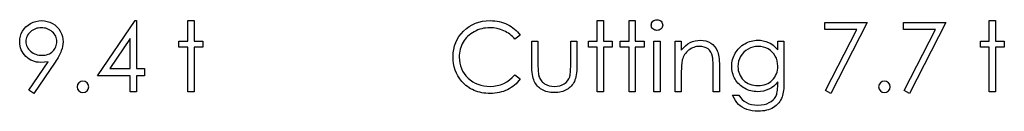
# Model space of a CAD drawing. Header units: inches. Extents: x 1687 to 2505, y -239 to -56.
# Tile 188 of 256: x 1849.248 to 1851.214, y -81.195 to -81.013. Entities that reach past the tile are written whole.
import ezdxf

# ---------------------------------------------------------------- set-up
doc = ezdxf.new("R2010")
doc.units = ezdxf.units.IN
doc.header["$LTSCALE"] = 0.5
doc.header["$MEASUREMENT"] = 0

msp = doc.modelspace()

# ---------------------------------------------------------------- linework, layer by layer
at = {"color": 7, "linetype": 'Continuous'}
for p, q in [((1849.26034, -81.0269), (1849.26465, -81.02333)), ((1849.26465, -81.02333), (1849.26953, -81.02024)), ((1849.26953, -81.02024), (1849.2748, -81.01776)), ((1849.2748, -81.01776), (1849.28027, -81.01596)), ((1849.28027, -81.01596), (1849.28593, -81.01492)), ((1849.28593, -81.01492), (1849.29175, -81.01456)), ((1849.29175, -81.01456), (1849.29747, -81.01492)), ((1849.29747, -81.01492), (1849.30296, -81.01594)), ((1849.30296, -81.01594), (1849.30823, -81.01768)), ((1849.30823, -81.01768), (1849.31328, -81.02011)), ((1849.31328, -81.02011), (1849.31797, -81.02317)), ((1849.31797, -81.02317), (1849.32212, -81.02676)), ((1849.40335, -81.12409), (1849.47857, -81.01456)), ((1849.47857, -81.01456), (1849.48108, -81.01456)), ((1849.48108, -81.01456), (1849.48108, -81.10995)), ((1849.58355, -81.01456), (1849.59591, -81.01456)), ((1849.58355, -81.05519), (1849.58355, -81.01456)), ((1849.59591, -81.01456), (1849.59591, -81.05519)), ((1850.14536, -81.02618), (1850.15149, -81.02264)), ((1850.15149, -81.02264), (1850.15795, -81.01972)), ((1850.15795, -81.01972), (1850.16474, -81.01746)), ((1850.16474, -81.01746), (1850.17186, -81.01585)), ((1850.17186, -81.01585), (1850.17934, -81.01489)), ((1850.17934, -81.01489), (1850.18712, -81.01456)), ((1850.18712, -81.01456), (1850.19187, -81.01467)), ((1850.19187, -81.01467), (1850.19651, -81.01503)), ((1850.19651, -81.01503), (1850.20101, -81.01563)), ((1850.20101, -81.01563), (1850.2054, -81.01646)), ((1850.2054, -81.01646), (1850.20968, -81.01751)), ((1850.20968, -81.01751), (1850.21384, -81.01884)), ((1850.21384, -81.01884), (1850.2179, -81.02038)), ((1850.2179, -81.02038), (1850.22182, -81.02215)), ((1850.22182, -81.02215), (1850.2256, -81.02414)), ((1850.2256, -81.02414), (1850.22922, -81.02632)), ((1850.40094, -81.01456), (1850.41331, -81.01456)), ((1850.40094, -81.05519), (1850.40094, -81.01456)), ((1850.41331, -81.01456), (1850.41331, -81.05519)), ((1850.46454, -81.01456), (1850.4769, -81.01456)), ((1850.46454, -81.05519), (1850.46454, -81.01456)), ((1850.4769, -81.01456), (1850.4769, -81.05519)), ((1850.5087, -81.02345), (1850.50892, -81.02132)), ((1850.50892, -81.02552), (1850.5087, -81.02345)), ((1850.50892, -81.02132), (1850.50956, -81.01936)), ((1850.50956, -81.02745), (1850.50892, -81.02552)), ((1850.50956, -81.01936), (1850.51061, -81.01754)), ((1850.51061, -81.01754), (1850.51207, -81.01591)), ((1850.51207, -81.01591), (1850.51384, -81.01456)), ((1850.51384, -81.01456), (1850.5158, -81.01356)), ((1850.5158, -81.01356), (1850.51787, -81.01298)), ((1850.51787, -81.01298), (1850.52013, -81.01279)), ((1850.52013, -81.01279), (1850.52242, -81.01298)), ((1850.52242, -81.01298), (1850.52455, -81.01356)), ((1850.52455, -81.01356), (1850.52651, -81.01456)), ((1850.52651, -81.01456), (1850.52827, -81.01591)), ((1850.52827, -81.01591), (1850.52976, -81.01754)), ((1850.52976, -81.01754), (1850.53081, -81.01936)), ((1850.53081, -81.01936), (1850.53145, -81.02132)), ((1850.53145, -81.02552), (1850.53081, -81.02745)), ((1850.53145, -81.02132), (1850.53167, -81.02345)), ((1850.53167, -81.02345), (1850.53145, -81.02552)), ((1850.85496, -81.01809), (1850.93975, -81.01809)), ((1850.85496, -81.03222), (1850.85496, -81.01809)), ((1850.93975, -81.01809), (1850.86732, -81.15942)), ((1851.01218, -81.03222), (1851.01218, -81.01809)), ((1851.01219, -81.01809), (1851.09698, -81.01809)), ((1851.09698, -81.01809), (1851.02455, -81.15942)), ((1851.18355, -81.01456), (1851.19591, -81.01456)), ((1851.18355, -81.05519), (1851.18355, -81.01456)), ((1851.19591, -81.01456), (1851.19591, -81.05519)), ((1849.2493, -81.04553), (1849.25106, -81.04034)), ((1849.25106, -81.04034), (1849.25352, -81.03545)), ((1849.25352, -81.03545), (1849.25664, -81.03093)), ((1849.25664, -81.03093), (1849.26034, -81.0269)), ((1849.26379, -81.04321), (1849.26252, -81.04556)), ((1849.26534, -81.04095), (1849.26379, -81.04321)), ((1849.26716, -81.03877), (1849.26534, -81.04095)), ((1849.26928, -81.03672), (1849.26716, -81.03877)), ((1849.2716, -81.03485), (1849.26928, -81.03672)), ((1849.27403, -81.03322), (1849.2716, -81.03485)), ((1849.2766, -81.03184), (1849.27403, -81.03322)), ((1849.27928, -81.03071), (1849.2766, -81.03184)), ((1849.28206, -81.02982), (1849.27928, -81.03071)), ((1849.28496, -81.02919), (1849.28206, -81.02982)), ((1849.28797, -81.02883), (1849.28496, -81.02919)), ((1849.29112, -81.02869), (1849.28797, -81.02883)), ((1849.29429, -81.02883), (1849.29112, -81.02869)), ((1849.29733, -81.02919), (1849.29429, -81.02883)), ((1849.30025, -81.02982), (1849.29733, -81.02919)), ((1849.30304, -81.03071), (1849.30025, -81.02982)), ((1849.30572, -81.03184), (1849.30304, -81.03071)), ((1849.30829, -81.03322), (1849.30572, -81.03184)), ((1849.31072, -81.03485), (1849.30829, -81.03322)), ((1849.31303, -81.03672), (1849.31072, -81.03485)), ((1849.31516, -81.03877), (1849.31303, -81.03672)), ((1849.31701, -81.04095), (1849.31516, -81.03877)), ((1849.31855, -81.04321), (1849.31701, -81.04095)), ((1849.31982, -81.04556), (1849.31855, -81.04321)), ((1849.32212, -81.02676), (1849.32573, -81.03093)), ((1849.32573, -81.03093), (1849.32882, -81.03565)), ((1849.32882, -81.03565), (1849.33128, -81.0407)), ((1849.33128, -81.0407), (1849.33305, -81.04594)), ((1850.12488, -81.04616), (1850.12916, -81.04056)), ((1850.12916, -81.04056), (1850.13413, -81.03523)), ((1850.13413, -81.03523), (1850.13959, -81.03037)), ((1850.13959, -81.03037), (1850.14536, -81.02618)), ((1850.14553, -81.04313), (1850.14266, -81.04567)), ((1850.14859, -81.04075), (1850.14553, -81.04313)), ((1850.15185, -81.03854), (1850.14859, -81.04075)), ((1850.15533, -81.0365), (1850.15185, -81.03854)), ((1850.15894, -81.03468), (1850.15533, -81.0365)), ((1850.16261, -81.03308), (1850.15894, -81.03468)), ((1850.16637, -81.03175), (1850.16261, -81.03308)), ((1850.17023, -81.03065), (1850.16637, -81.03175)), ((1850.17412, -81.02979), (1850.17023, -81.03065)), ((1850.17813, -81.02919), (1850.17412, -81.02979)), ((1850.18221, -81.0288), (1850.17813, -81.02919)), ((1850.18635, -81.02869), (1850.18221, -81.0288)), ((1850.19386, -81.02905), (1850.18635, -81.02869)), ((1850.20104, -81.03015), (1850.19386, -81.02905)), ((1850.20791, -81.03197), (1850.20104, -81.03015)), ((1850.21448, -81.03454), (1850.20791, -81.03197)), ((1850.21763, -81.03609), (1850.21448, -81.03454)), ((1850.22066, -81.0378), (1850.21763, -81.03609)), ((1850.22356, -81.03968), (1850.22066, -81.0378)), ((1850.22638, -81.04172), (1850.22356, -81.03968)), ((1850.22905, -81.04395), (1850.22638, -81.04172)), ((1850.23162, -81.04636), (1850.22905, -81.04395)), ((1850.22922, -81.02632), (1850.23267, -81.02869)), ((1850.23267, -81.02869), (1850.23593, -81.03123)), ((1850.23593, -81.03123), (1850.23902, -81.03399)), ((1850.24725, -81.04337), (1850.23642, -81.05166)), ((1850.23902, -81.03399), (1850.24194, -81.03692)), ((1850.24194, -81.03692), (1850.24468, -81.04006)), ((1850.24468, -81.04006), (1850.24724, -81.04337)), ((1850.51061, -81.02924), (1850.50956, -81.02745)), ((1850.51207, -81.03087), (1850.51061, -81.02924)), ((1850.51384, -81.03222), (1850.51207, -81.03087)), ((1850.5158, -81.03322), (1850.51384, -81.03222)), ((1850.51787, -81.0338), (1850.5158, -81.03322)), ((1850.52013, -81.03399), (1850.51787, -81.0338)), ((1850.52242, -81.0338), (1850.52013, -81.03399)), ((1850.52455, -81.03322), (1850.52242, -81.0338)), ((1850.52651, -81.03222), (1850.52455, -81.03322)), ((1850.52827, -81.03087), (1850.52651, -81.03222)), ((1850.52976, -81.02924), (1850.52827, -81.03087)), ((1850.53081, -81.02745), (1850.52976, -81.02924)), ((1850.91883, -81.03222), (1850.85496, -81.03222)), ((1850.85664, -81.15354), (1850.91883, -81.03222)), ((1851.07606, -81.03222), (1851.01218, -81.03222)), ((1851.01387, -81.15354), (1851.07606, -81.03222)), ((1849.24789, -81.05676), (1849.24825, -81.05099)), ((1849.24808, -81.06099), (1849.24789, -81.05676)), ((1849.24866, -81.06504), (1849.24808, -81.06099)), ((1849.24825, -81.05099), (1849.2493, -81.04553)), ((1849.26039, -81.05328), (1849.26026, -81.05607)), ((1849.26026, -81.05607), (1849.26039, -81.05886)), ((1849.26081, -81.05061), (1849.26039, -81.05328)), ((1849.26039, -81.05886), (1849.26084, -81.06154)), ((1849.26153, -81.04804), (1849.26081, -81.05061)), ((1849.26084, -81.06154), (1849.26158, -81.0641)), ((1849.26252, -81.04556), (1849.26153, -81.04804)), ((1849.26158, -81.0641), (1849.2626, -81.06659)), ((1849.32082, -81.04804), (1849.31982, -81.04556)), ((1849.32005, -81.06659), (1849.32096, -81.0641)), ((1849.32154, -81.05061), (1849.32082, -81.04804)), ((1849.32096, -81.0641), (1849.32159, -81.06154)), ((1849.32195, -81.05328), (1849.32154, -81.05061)), ((1849.32159, -81.06154), (1849.32195, -81.05886)), ((1849.32209, -81.05607), (1849.32195, -81.05328)), ((1849.32195, -81.05886), (1849.32209, -81.05607)), ((1849.33305, -81.04594), (1849.3341, -81.05132)), ((1849.33423, -81.06123), (1849.3336, -81.06565)), ((1849.3341, -81.05132), (1849.33445, -81.0569)), ((1849.33445, -81.0569), (1849.33423, -81.06123)), ((1849.46872, -81.05011), (1849.42764, -81.10995)), ((1849.46872, -81.10995), (1849.46872, -81.05011)), ((1849.56588, -81.06756), (1849.56588, -81.05519)), ((1849.56588, -81.05519), (1849.58355, -81.05519)), ((1849.59591, -81.05519), (1849.61358, -81.05519)), ((1849.61358, -81.05519), (1849.61358, -81.06756)), ((1850.11431, -81.07164), (1850.11596, -81.06482)), ((1850.11596, -81.06482), (1850.11828, -81.05831)), ((1850.11828, -81.05831), (1850.12124, -81.0521)), ((1850.12124, -81.0521), (1850.12488, -81.04616)), ((1850.12976, -81.0643), (1850.12841, -81.06783)), ((1850.13134, -81.06085), (1850.12976, -81.0643)), ((1850.13319, -81.05751), (1850.13134, -81.06085)), ((1850.13526, -81.05431), (1850.13319, -81.05751)), ((1850.13752, -81.05124), (1850.13526, -81.05431)), ((1850.13998, -81.04837), (1850.13752, -81.05124)), ((1850.14266, -81.04567), (1850.13998, -81.04837)), ((1850.23408, -81.04892), (1850.23162, -81.04636)), ((1850.23642, -81.05166), (1850.23408, -81.04892)), ((1850.27021, -81.05519), (1850.28258, -81.05519)), ((1850.27021, -81.1033), (1850.27021, -81.05519)), ((1850.28258, -81.05519), (1850.28258, -81.10189)), ((1850.34794, -81.10189), (1850.34794, -81.05519)), ((1850.34794, -81.05519), (1850.36031, -81.05519)), ((1850.36031, -81.05519), (1850.36031, -81.10421)), ((1850.38327, -81.06756), (1850.38327, -81.05519)), ((1850.38327, -81.05519), (1850.40094, -81.05519)), ((1850.41331, -81.05519), (1850.43097, -81.05519)), ((1850.43097, -81.05519), (1850.43097, -81.06756)), ((1850.44687, -81.06756), (1850.44687, -81.05519)), ((1850.44687, -81.05519), (1850.46454, -81.05519)), ((1850.4769, -81.05519), (1850.49457, -81.05519)), ((1850.49457, -81.05519), (1850.49457, -81.06756)), ((1850.514, -81.05519), (1850.52637, -81.05519)), ((1850.514, -81.15589), (1850.514, -81.05519)), ((1850.52637, -81.05519), (1850.52637, -81.15589)), ((1850.5564, -81.05519), (1850.56877, -81.05519)), ((1850.5564, -81.15589), (1850.5564, -81.05519)), ((1850.56877, -81.05519), (1850.56877, -81.07335)), ((1850.57282, -81.06849), (1850.57708, -81.06433)), ((1850.57708, -81.06433), (1850.58155, -81.0609)), ((1850.58155, -81.0609), (1850.58624, -81.05817)), ((1850.58624, -81.05817), (1850.59113, -81.0561)), ((1850.59113, -81.0561), (1850.59623, -81.05461)), ((1850.59623, -81.05461), (1850.60156, -81.05373)), ((1850.60156, -81.05373), (1850.60708, -81.05342)), ((1850.60708, -81.05342), (1850.61266, -81.05378)), ((1850.61266, -81.05378), (1850.6179, -81.05483)), ((1850.6179, -81.05483), (1850.62281, -81.05662)), ((1850.62281, -81.05662), (1850.6274, -81.05911)), ((1850.6274, -81.05911), (1850.63154, -81.0622)), ((1850.63154, -81.0622), (1850.63512, -81.06579)), ((1850.68716, -81.06634), (1850.68981, -81.06422)), ((1850.68981, -81.06422), (1850.69262, -81.06223)), ((1850.69262, -81.06223), (1850.6956, -81.06041)), ((1850.6956, -81.06041), (1850.69869, -81.05878)), ((1850.69869, -81.05878), (1850.70181, -81.05734)), ((1850.70181, -81.05734), (1850.70499, -81.05616)), ((1850.70499, -81.05616), (1850.70819, -81.05516)), ((1850.70819, -81.05516), (1850.71145, -81.05442)), ((1850.71145, -81.05442), (1850.71476, -81.05386)), ((1850.71476, -81.05386), (1850.7181, -81.05353)), ((1850.7181, -81.05353), (1850.72147, -81.05342)), ((1850.72147, -81.05342), (1850.72702, -81.0537)), ((1850.72702, -81.0537), (1850.73237, -81.0545)), ((1850.73237, -81.0545), (1850.73753, -81.05582)), ((1850.73753, -81.05582), (1850.7425, -81.0577)), ((1850.7425, -81.0577), (1850.74733, -81.06024)), ((1850.74733, -81.06024), (1850.75211, -81.06361)), ((1850.75211, -81.06361), (1850.75674, -81.0678)), ((1850.76133, -81.05519), (1850.77369, -81.05519)), ((1850.76133, -81.0728), (1850.76133, -81.05519)), ((1850.77369, -81.05519), (1850.77369, -81.1351)), ((1851.16588, -81.06756), (1851.16588, -81.05519)), ((1851.16588, -81.05519), (1851.18355, -81.05519)), ((1851.19591, -81.05519), (1851.21358, -81.05519)), ((1851.21358, -81.05519), (1851.21358, -81.06756)), ((1849.24963, -81.06894), (1849.24866, -81.06504)), ((1849.25095, -81.07263), (1849.24963, -81.06894)), ((1849.25269, -81.0762), (1849.25095, -81.07263)), ((1849.25479, -81.07956), (1849.25269, -81.0762)), ((1849.2573, -81.08276), (1849.25479, -81.07956)), ((1849.26017, -81.0858), (1849.2573, -81.08276)), ((1849.2626, -81.06659), (1849.26393, -81.06896)), ((1849.26393, -81.06896), (1849.26556, -81.07123)), ((1849.26556, -81.07123), (1849.26746, -81.07338)), ((1849.26746, -81.07338), (1849.26967, -81.07545)), ((1849.26967, -81.07545), (1849.27207, -81.07733)), ((1849.27207, -81.07733), (1849.27461, -81.07896)), ((1849.27461, -81.07896), (1849.27729, -81.08034)), ((1849.27729, -81.08034), (1849.28005, -81.08144)), ((1849.28005, -81.08144), (1849.28295, -81.08232)), ((1849.28295, -81.08232), (1849.28598, -81.08296)), ((1849.28598, -81.08296), (1849.28913, -81.08332)), ((1849.28913, -81.08332), (1849.29239, -81.08345)), ((1849.29239, -81.08345), (1849.29567, -81.08332)), ((1849.29567, -81.08332), (1849.29876, -81.08296)), ((1849.29876, -81.08296), (1849.30172, -81.08232)), ((1849.30172, -81.08232), (1849.30448, -81.08144)), ((1849.30448, -81.08144), (1849.3071, -81.08034)), ((1849.3071, -81.08034), (1849.30956, -81.07896)), ((1849.30956, -81.07896), (1849.31182, -81.07733)), ((1849.31182, -81.07733), (1849.31394, -81.07545)), ((1849.31394, -81.07545), (1849.31585, -81.07338)), ((1849.31585, -81.07338), (1849.31751, -81.07123)), ((1849.31751, -81.07123), (1849.31891, -81.06896)), ((1849.31891, -81.06896), (1849.32005, -81.06659)), ((1849.32761, -81.08241), (1849.32615, -81.08514)), ((1849.32891, -81.07976), (1849.32761, -81.08241)), ((1849.33004, -81.07724), (1849.32891, -81.07976)), ((1849.33098, -81.07484), (1849.33004, -81.07724)), ((1849.33249, -81.07021), (1849.33098, -81.07484)), ((1849.3336, -81.06565), (1849.33249, -81.07021)), ((1849.58355, -81.06756), (1849.56588, -81.06756)), ((1849.58355, -81.15589), (1849.58355, -81.06756)), ((1849.61358, -81.06756), (1849.59591, -81.06756)), ((1849.59591, -81.06756), (1849.59591, -81.15589)), ((1850.11298, -81.08619), (1850.11331, -81.07876)), ((1850.11331, -81.07876), (1850.11431, -81.07164)), ((1850.12546, -81.08307), (1850.12535, -81.08713)), ((1850.12585, -81.07909), (1850.12546, -81.08307)), ((1850.12645, -81.07526), (1850.12585, -81.07909)), ((1850.12731, -81.0715), (1850.12645, -81.07526)), ((1850.12841, -81.06783), (1850.12731, -81.0715)), ((1850.40094, -81.06756), (1850.38327, -81.06756)), ((1850.40094, -81.15589), (1850.40094, -81.06756)), ((1850.43097, -81.06756), (1850.41331, -81.06756)), ((1850.41331, -81.06756), (1850.41331, -81.15589)), ((1850.46454, -81.06756), (1850.44687, -81.06756)), ((1850.46454, -81.15589), (1850.46454, -81.06756)), ((1850.49457, -81.06756), (1850.4769, -81.06756)), ((1850.4769, -81.06756), (1850.4769, -81.15589)), ((1850.56877, -81.07335), (1850.57282, -81.06849)), ((1850.57387, -81.08448), (1850.5726, -81.08702)), ((1850.57534, -81.08205), (1850.57387, -81.08448)), ((1850.57702, -81.07973), (1850.57534, -81.08205)), ((1850.5789, -81.07752), (1850.57702, -81.07973)), ((1850.58097, -81.07545), (1850.5789, -81.07752)), ((1850.58326, -81.07346), (1850.58097, -81.07545)), ((1850.58569, -81.07167), (1850.58326, -81.07346)), ((1850.5882, -81.07009), (1850.58569, -81.07167)), ((1850.59079, -81.0688), (1850.5882, -81.07009)), ((1850.59347, -81.06769), (1850.59079, -81.0688)), ((1850.5962, -81.06687), (1850.59347, -81.06769)), ((1850.59905, -81.06626), (1850.5962, -81.06687)), ((1850.60195, -81.0659), (1850.59905, -81.06626)), ((1850.60493, -81.06579), (1850.60195, -81.0659)), ((1850.60995, -81.06609), (1850.60493, -81.06579)), ((1850.61448, -81.06703), (1850.60995, -81.06609)), ((1850.61851, -81.06858), (1850.61448, -81.06703)), ((1850.62204, -81.07076), (1850.61851, -81.06858)), ((1850.62505, -81.07355), (1850.62204, -81.07076)), ((1850.62753, -81.07694), (1850.62505, -81.07355)), ((1850.62949, -81.08097), (1850.62753, -81.07694)), ((1850.6309, -81.08561), (1850.62949, -81.08097)), ((1850.63512, -81.06579), (1850.63811, -81.06987)), ((1850.63811, -81.06987), (1850.64051, -81.07446)), ((1850.64051, -81.07446), (1850.6415, -81.07702)), ((1850.6415, -81.07702), (1850.64236, -81.07995)), ((1850.64236, -81.07995), (1850.64307, -81.08318)), ((1850.64307, -81.08318), (1850.64368, -81.08677)), ((1850.67336, -81.08547), (1850.67476, -81.08241)), ((1850.67476, -81.08241), (1850.67639, -81.07937)), ((1850.67639, -81.07937), (1850.67821, -81.07644)), ((1850.67821, -81.07644), (1850.6802, -81.07368)), ((1850.6802, -81.07368), (1850.68235, -81.07109)), ((1850.68235, -81.07109), (1850.68467, -81.06863)), ((1850.68467, -81.06863), (1850.68716, -81.06634)), ((1850.69014, -81.08122), (1850.68718, -81.08561)), ((1850.69359, -81.07733), (1850.69014, -81.08122)), ((1850.69754, -81.07393), (1850.69359, -81.07733)), ((1850.70201, -81.07106), (1850.69754, -81.07393)), ((1850.70684, -81.06874), (1850.70201, -81.07106)), ((1850.71183, -81.06711), (1850.70684, -81.06874)), ((1850.71705, -81.06612), (1850.71183, -81.06711)), ((1850.72246, -81.06579), (1850.71705, -81.06612)), ((1850.72765, -81.06612), (1850.72246, -81.06579)), ((1850.73267, -81.06706), (1850.72765, -81.06612)), ((1850.7375, -81.06869), (1850.73267, -81.06706)), ((1850.74217, -81.07092), (1850.7375, -81.06869)), ((1850.7465, -81.07371), (1850.74217, -81.07092)), ((1850.75029, -81.07697), (1850.7465, -81.07371)), ((1850.75357, -81.08069), (1850.75029, -81.07697)), ((1850.75633, -81.08489), (1850.75357, -81.08069)), ((1850.75674, -81.0678), (1850.76133, -81.0728)), ((1851.18355, -81.06756), (1851.16588, -81.06756)), ((1851.18355, -81.15589), (1851.18355, -81.06756)), ((1851.21358, -81.06756), (1851.19591, -81.06756)), ((1851.19591, -81.06756), (1851.19591, -81.15589)), ((1849.26332, -81.08856), (1849.26017, -81.0858)), ((1849.26666, -81.09096), (1849.26332, -81.08856)), ((1849.26627, -81.15255), (1849.30459, -81.09654)), ((1849.27014, -81.09298), (1849.26666, -81.09096)), ((1849.27381, -81.09463), (1849.27014, -81.09298)), ((1849.27762, -81.09593), (1849.27381, -81.09463)), ((1849.31858, -81.09737), (1849.27616, -81.15942)), ((1849.28162, -81.09684), (1849.27762, -81.09593)), ((1849.28576, -81.09739), (1849.28162, -81.09684)), ((1849.2901, -81.09759), (1849.28576, -81.09739)), ((1849.29724, -81.09731), (1849.2901, -81.09759)), ((1849.30459, -81.09654), (1849.29724, -81.09731)), ((1849.32074, -81.09414), (1849.31858, -81.09737)), ((1849.32272, -81.09102), (1849.32074, -81.09414)), ((1849.32452, -81.08804), (1849.32272, -81.09102)), ((1849.32615, -81.08514), (1849.32452, -81.08804)), ((1850.11326, -81.09325), (1850.11298, -81.08619)), ((1850.11409, -81.10004), (1850.11326, -81.09325)), ((1850.11544, -81.10659), (1850.11409, -81.10004)), ((1850.12535, -81.08713), (1850.12562, -81.09323)), ((1850.12562, -81.09323), (1850.12645, -81.09905)), ((1850.12645, -81.09905), (1850.12781, -81.10463)), ((1850.27029, -81.10846), (1850.27021, -81.1033)), ((1850.28258, -81.10189), (1850.2826, -81.10601)), ((1850.34791, -81.10637), (1850.34794, -81.10189)), ((1850.36031, -81.10421), (1850.36022, -81.10921)), ((1850.56924, -81.10292), (1850.56904, -81.10648)), ((1850.56951, -81.09971), (1850.56924, -81.10292)), ((1850.56984, -81.09693), (1850.56951, -81.09971)), ((1850.57023, -81.0945), (1850.56984, -81.09693)), ((1850.57067, -81.09245), (1850.57023, -81.0945)), ((1850.57153, -81.08969), (1850.57067, -81.09245)), ((1850.5726, -81.08702), (1850.57153, -81.08969)), ((1850.63123, -81.08721), (1850.6309, -81.08561)), ((1850.63154, -81.0892), (1850.63123, -81.08721)), ((1850.63178, -81.09151), (1850.63154, -81.0892)), ((1850.63201, -81.09419), (1850.63178, -81.09151)), ((1850.63217, -81.09726), (1850.63201, -81.09419)), ((1850.63228, -81.10065), (1850.63217, -81.09726)), ((1850.63234, -81.10441), (1850.63228, -81.10065)), ((1850.64368, -81.08677), (1850.64412, -81.09069)), ((1850.64412, -81.09069), (1850.64445, -81.09494)), ((1850.64445, -81.09494), (1850.64468, -81.09955)), ((1850.64468, -81.09955), (1850.64473, -81.10446)), ((1850.66946, -81.10521), (1850.66957, -81.10178)), ((1850.66957, -81.10178), (1850.6699, -81.09839)), ((1850.6699, -81.09839), (1850.67043, -81.09508)), ((1850.67043, -81.09508), (1850.6712, -81.09182)), ((1850.6712, -81.09182), (1850.67217, -81.08862)), ((1850.67217, -81.08862), (1850.67336, -81.08547)), ((1850.68216, -81.1004), (1850.68183, -81.1057)), ((1850.68318, -81.09527), (1850.68216, -81.1004)), ((1850.68484, -81.09036), (1850.68318, -81.09527)), ((1850.68718, -81.08561), (1850.68484, -81.09036)), ((1850.75851, -81.08944), (1850.75633, -81.08489)), ((1850.76008, -81.09433), (1850.75851, -81.08944)), ((1850.76102, -81.09949), (1850.76008, -81.09433)), ((1850.76133, -81.10499), (1850.76102, -81.09949)), ((1849.42764, -81.10995), (1849.46872, -81.10995)), ((1849.48108, -81.10995), (1849.49698, -81.10995)), ((1849.49698, -81.10995), (1849.49698, -81.12409)), ((1850.11734, -81.11285), (1850.11544, -81.10659)), ((1850.1198, -81.11887), (1850.11734, -81.11285)), ((1850.12281, -81.12461), (1850.1198, -81.11887)), ((1850.12781, -81.10463), (1850.12974, -81.10993)), ((1850.12974, -81.10993), (1850.13219, -81.11501)), ((1850.13219, -81.11501), (1850.13523, -81.11981)), ((1850.13523, -81.11981), (1850.13879, -81.12436)), ((1850.23132, -81.1277), (1850.23642, -81.12232)), ((1850.23642, -81.12232), (1850.24724, -81.13052)), ((1850.27051, -81.11329), (1850.27029, -81.10846)), ((1850.2709, -81.11777), (1850.27051, -81.11329)), ((1850.27145, -81.12193), (1850.2709, -81.11777)), ((1850.27214, -81.12574), (1850.27145, -81.12193)), ((1850.2826, -81.10601), (1850.28269, -81.10976)), ((1850.28269, -81.10976), (1850.28285, -81.11321)), ((1850.28285, -81.11321), (1850.28307, -81.11633)), ((1850.28307, -81.11633), (1850.28335, -81.11909)), ((1850.28335, -81.11909), (1850.28368, -81.12155)), ((1850.28368, -81.12155), (1850.28407, -81.12365)), ((1850.28407, -81.12365), (1850.28454, -81.12544)), ((1850.34637, -81.12478), (1850.34678, -81.12273)), ((1850.34678, -81.12273), (1850.34714, -81.12028)), ((1850.34714, -81.12028), (1850.34744, -81.11741)), ((1850.34744, -81.11741), (1850.34766, -81.11412)), ((1850.34766, -81.11412), (1850.3478, -81.11045)), ((1850.3478, -81.11045), (1850.34791, -81.10637)), ((1850.35906, -81.12232), (1850.35837, -81.12607)), ((1850.35962, -81.11829), (1850.35906, -81.12232)), ((1850.36, -81.1139), (1850.35962, -81.11829)), ((1850.36022, -81.10921), (1850.36, -81.1139)), ((1850.56879, -81.11476), (1850.56877, -81.11948)), ((1850.56877, -81.11948), (1850.56877, -81.15589)), ((1850.56888, -81.11042), (1850.56879, -81.11476)), ((1850.56904, -81.10648), (1850.56888, -81.11042)), ((1850.63236, -81.10852), (1850.63234, -81.10441)), ((1850.63236, -81.15589), (1850.63236, -81.10852)), ((1850.64473, -81.10446), (1850.64473, -81.15589)), ((1850.66957, -81.10863), (1850.66946, -81.10521)), ((1850.66988, -81.112), (1850.66957, -81.10863)), ((1850.6704, -81.11528), (1850.66988, -81.112)), ((1850.67112, -81.11848), (1850.6704, -81.11528)), ((1850.67206, -81.12163), (1850.67112, -81.11848)), ((1850.67322, -81.12469), (1850.67206, -81.12163)), ((1850.68183, -81.1057), (1850.68199, -81.10971)), ((1850.68199, -81.10971), (1850.68252, -81.11354)), ((1850.68252, -81.11354), (1850.6834, -81.11721)), ((1850.6834, -81.11721), (1850.68462, -81.12066)), ((1850.68462, -81.12066), (1850.68616, -81.12398)), ((1850.75708, -81.12398), (1850.75862, -81.12061)), ((1850.75862, -81.12061), (1850.75981, -81.11702)), ((1850.75981, -81.11702), (1850.76064, -81.11321)), ((1850.76064, -81.11321), (1850.76116, -81.10921)), ((1850.76116, -81.10921), (1850.76133, -81.10499)), ((1849.46872, -81.12409), (1849.40335, -81.12409)), ((1849.46872, -81.15589), (1849.46872, -81.12409)), ((1849.49698, -81.12409), (1849.48108, -81.12409)), ((1849.48108, -81.12409), (1849.48108, -81.15589)), ((1850.12637, -81.1301), (1850.12281, -81.12461)), ((1850.13045, -81.13532), (1850.12637, -81.1301)), ((1850.1331, -81.13825), (1850.13045, -81.13532)), ((1850.13589, -81.14098), (1850.1331, -81.13825)), ((1850.13879, -81.14352), (1850.13589, -81.14098)), ((1850.13879, -81.12436), (1850.1429, -81.12864)), ((1850.1418, -81.14587), (1850.13879, -81.14352)), ((1850.1429, -81.12864), (1850.14743, -81.13253)), ((1850.14743, -81.13253), (1850.15226, -81.13593)), ((1850.15226, -81.13593), (1850.15737, -81.13877)), ((1850.15737, -81.13877), (1850.16275, -81.14112)), ((1850.16275, -81.14112), (1850.16844, -81.14294)), ((1850.16844, -81.14294), (1850.1744, -81.14424)), ((1850.20131, -81.14385), (1850.20791, -81.14206)), ((1850.20791, -81.14206), (1850.21423, -81.13954)), ((1850.21423, -81.13954), (1850.22022, -81.13631)), ((1850.22022, -81.13631), (1850.22593, -81.13237)), ((1850.22593, -81.13237), (1850.23132, -81.1277)), ((1850.23571, -81.14275), (1850.23242, -81.14534)), ((1850.23883, -81.13999), (1850.23571, -81.14275)), ((1850.24178, -81.13703), (1850.23883, -81.13999)), ((1850.24459, -81.13386), (1850.24178, -81.13703)), ((1850.24724, -81.13052), (1850.24459, -81.13386)), ((1850.273, -81.12925), (1850.27214, -81.12574)), ((1850.27402, -81.1324), (1850.273, -81.12925)), ((1850.27518, -81.13521), (1850.27402, -81.1324)), ((1850.2765, -81.13778), (1850.27518, -81.13521)), ((1850.27799, -81.14021), (1850.2765, -81.13778)), ((1850.27962, -81.1425), (1850.27799, -81.14021)), ((1850.28142, -81.14465), (1850.27962, -81.1425)), ((1850.28454, -81.12544), (1850.28536, -81.12768)), ((1850.28536, -81.12768), (1850.28633, -81.1298)), ((1850.28633, -81.1298), (1850.28749, -81.13179)), ((1850.28749, -81.13179), (1850.28879, -81.13367)), ((1850.28879, -81.13367), (1850.29028, -81.13543)), ((1850.29028, -81.13543), (1850.29193, -81.13706)), ((1850.29193, -81.13706), (1850.29373, -81.13858)), ((1850.29373, -81.13858), (1850.29572, -81.13996)), ((1850.29572, -81.13996), (1850.30005, -81.14228)), ((1850.30005, -81.14228), (1850.3048, -81.14396)), ((1850.32605, -81.14399), (1850.33069, -81.14236)), ((1850.33069, -81.14236), (1850.33488, -81.1401)), ((1850.33488, -81.1401), (1850.33856, -81.13731)), ((1850.33856, -81.13731), (1850.34162, -81.13408)), ((1850.34162, -81.13408), (1850.34408, -81.13046)), ((1850.34408, -81.13046), (1850.3459, -81.12643)), ((1850.3459, -81.12643), (1850.34637, -81.12478)), ((1850.35089, -81.14255), (1850.34913, -81.14468)), ((1850.35255, -81.14029), (1850.35089, -81.14255)), ((1850.35401, -81.13789), (1850.35255, -81.14029)), ((1850.35534, -81.13535), (1850.35401, -81.13789)), ((1850.3565, -81.13256), (1850.35534, -81.13535)), ((1850.35752, -81.12947), (1850.3565, -81.13256)), ((1850.35837, -81.12607), (1850.35752, -81.12947)), ((1850.67457, -81.1277), (1850.67322, -81.12469)), ((1850.67612, -81.13063), (1850.67457, -81.1277)), ((1850.67788, -81.13344), (1850.67612, -81.13063)), ((1850.67981, -81.13612), (1850.67788, -81.13344)), ((1850.68191, -81.13863), (1850.67981, -81.13612)), ((1850.68418, -81.14101), (1850.68191, -81.13863)), ((1850.68663, -81.14324), (1850.68418, -81.14101)), ((1850.68616, -81.12398), (1850.68807, -81.1271)), ((1850.68925, -81.14531), (1850.68663, -81.14324)), ((1850.68807, -81.1271), (1850.69033, -81.13005)), ((1850.69033, -81.13005), (1850.69293, -81.13281)), ((1850.69293, -81.13281), (1850.6958, -81.13532)), ((1850.6958, -81.13532), (1850.69889, -81.1375)), ((1850.69889, -81.1375), (1850.7022, -81.13932)), ((1850.7022, -81.13932), (1850.70568, -81.14084)), ((1850.70568, -81.14084), (1850.70938, -81.142)), ((1850.70938, -81.142), (1850.7133, -81.14286)), ((1850.7133, -81.14286), (1850.71741, -81.14335)), ((1850.71741, -81.14335), (1850.72172, -81.14352)), ((1850.72172, -81.14352), (1850.72608, -81.14335)), ((1850.72608, -81.14335), (1850.73022, -81.14286)), ((1850.73022, -81.14286), (1850.73414, -81.14203)), ((1850.73414, -81.14203), (1850.73784, -81.14087)), ((1850.73784, -81.14087), (1850.74131, -81.13938)), ((1850.74131, -81.13938), (1850.74457, -81.13753)), ((1850.74457, -81.13753), (1850.74764, -81.13538)), ((1850.74764, -81.13538), (1850.75045, -81.13289)), ((1850.75045, -81.13289), (1850.75299, -81.13013)), ((1850.75299, -81.13013), (1850.7552, -81.12715)), ((1850.75746, -81.14098), (1850.75321, -81.14484)), ((1850.7552, -81.12715), (1850.75708, -81.12398)), ((1850.76133, -81.13659), (1850.75746, -81.14098)), ((1850.76127, -81.14581), (1850.76133, -81.14181)), ((1850.76133, -81.14181), (1850.76133, -81.13659)), ((1850.77364, -81.14021), (1850.77347, -81.14495)), ((1850.77369, -81.1351), (1850.77364, -81.14021)), ((1849.27616, -81.15942), (1849.26627, -81.15255)), ((1849.48108, -81.15589), (1849.46872, -81.15589)), ((1849.59591, -81.15589), (1849.58355, -81.15589)), ((1850.14495, -81.14802), (1850.1418, -81.14587)), ((1850.1482, -81.15001), (1850.14495, -81.14802)), ((1850.15157, -81.1518), (1850.1482, -81.15001)), ((1850.15508, -81.1534), (1850.15157, -81.1518)), ((1850.15869, -81.15481), (1850.15508, -81.1534)), ((1850.16242, -81.15602), (1850.15869, -81.15481)), ((1850.16626, -81.15707), (1850.16242, -81.15602)), ((1850.17023, -81.1579), (1850.16626, -81.15707)), ((1850.17432, -81.15856), (1850.17023, -81.1579)), ((1850.17851, -81.15903), (1850.17432, -81.15856)), ((1850.1744, -81.14424), (1850.18067, -81.14504)), ((1850.18285, -81.15934), (1850.17851, -81.15903)), ((1850.18067, -81.14504), (1850.18721, -81.14529)), ((1850.18729, -81.15942), (1850.18285, -81.15934)), ((1850.18721, -81.14529), (1850.19441, -81.14493)), ((1850.19198, -81.15931), (1850.18729, -81.15942)), ((1850.19654, -81.15895), (1850.19198, -81.15931)), ((1850.19441, -81.14493), (1850.20131, -81.14385)), ((1850.20101, -81.15837), (1850.19654, -81.15895)), ((1850.20534, -81.15754), (1850.20101, -81.15837)), ((1850.20959, -81.15647), (1850.20534, -81.15754)), ((1850.21371, -81.15517), (1850.20959, -81.15647)), ((1850.21771, -81.15365), (1850.21371, -81.15517)), ((1850.2216, -81.15188), (1850.21771, -81.15365)), ((1850.22535, -81.1499), (1850.2216, -81.15188)), ((1850.22897, -81.14772), (1850.22535, -81.1499)), ((1850.23242, -81.14534), (1850.22897, -81.14772)), ((1850.28338, -81.14664), (1850.28142, -81.14465)), ((1850.2855, -81.14849), (1850.28338, -81.14664)), ((1850.28779, -81.1502), (1850.2855, -81.14849)), ((1850.29022, -81.15175), (1850.28779, -81.1502)), ((1850.29282, -81.15313), (1850.29022, -81.15175)), ((1850.29558, -81.15434), (1850.29282, -81.15313)), ((1850.29848, -81.15533), (1850.29558, -81.15434)), ((1850.30154, -81.15616), (1850.29848, -81.15533)), ((1850.30477, -81.15682), (1850.30154, -81.15616)), ((1850.30814, -81.15729), (1850.30477, -81.15682)), ((1850.3048, -81.14396), (1850.30993, -81.14495)), ((1850.31167, -81.15757), (1850.30814, -81.15729)), ((1850.30993, -81.14495), (1850.31545, -81.14529)), ((1850.31534, -81.15765), (1850.31167, -81.15757)), ((1850.31904, -81.15757), (1850.31534, -81.15765)), ((1850.31545, -81.14529), (1850.32097, -81.14495)), ((1850.32255, -81.15729), (1850.31904, -81.15757)), ((1850.32097, -81.14495), (1850.32605, -81.14399)), ((1850.32591, -81.15682), (1850.32255, -81.15729)), ((1850.32914, -81.15616), (1850.32591, -81.15682)), ((1850.33218, -81.15533), (1850.32914, -81.15616)), ((1850.33508, -81.15434), (1850.33218, -81.15533)), ((1850.33781, -81.15313), (1850.33508, -81.15434)), ((1850.34038, -81.15175), (1850.33781, -81.15313)), ((1850.34281, -81.1502), (1850.34038, -81.15175)), ((1850.34507, -81.14849), (1850.34281, -81.1502)), ((1850.34717, -81.14667), (1850.34507, -81.14849)), ((1850.34913, -81.14468), (1850.34717, -81.14667)), ((1850.41331, -81.15589), (1850.40094, -81.15589)), ((1850.4769, -81.15589), (1850.46454, -81.15589)), ((1850.52637, -81.15589), (1850.514, -81.15589)), ((1850.56877, -81.15589), (1850.5564, -81.15589)), ((1850.64473, -81.15589), (1850.63236, -81.15589)), ((1850.67399, -81.16858), (1850.67123, -81.16295)), ((1850.67123, -81.16295), (1850.6836, -81.16295)), ((1850.6836, -81.16295), (1850.68672, -81.16759)), ((1850.69204, -81.14725), (1850.68925, -81.14531)), ((1850.695, -81.14904), (1850.69204, -81.14725)), ((1850.69806, -81.15064), (1850.695, -81.14904)), ((1850.70121, -81.15202), (1850.69806, -81.15064)), ((1850.70438, -81.15321), (1850.70121, -81.15202)), ((1850.70761, -81.15417), (1850.70438, -81.15321)), ((1850.7109, -81.15492), (1850.70761, -81.15417)), ((1850.71424, -81.15544), (1850.7109, -81.15492)), ((1850.71763, -81.15578), (1850.71424, -81.15544)), ((1850.72108, -81.15589), (1850.71763, -81.15578)), ((1850.72693, -81.15558), (1850.72108, -81.15589)), ((1850.73259, -81.15464), (1850.72693, -81.15558)), ((1850.73811, -81.1531), (1850.73259, -81.15464)), ((1850.74347, -81.15092), (1850.73811, -81.1531)), ((1850.74855, -81.14816), (1850.74347, -81.15092)), ((1850.75321, -81.14484), (1850.74855, -81.14816)), ((1850.75832, -81.1637), (1850.75912, -81.16146)), ((1850.75912, -81.16146), (1850.75978, -81.15892)), ((1850.75978, -81.15892), (1850.76033, -81.15608)), ((1850.76033, -81.15608), (1850.76077, -81.15296)), ((1850.76077, -81.15296), (1850.76108, -81.14954)), ((1850.76108, -81.14954), (1850.76127, -81.14581)), ((1850.77162, -81.16038), (1850.77088, -81.16337)), ((1850.77226, -81.15707), (1850.77162, -81.16038)), ((1850.77278, -81.15337), (1850.77226, -81.15707)), ((1850.77317, -81.14934), (1850.77278, -81.15337)), ((1850.77347, -81.14495), (1850.77317, -81.14934)), ((1850.86732, -81.15942), (1850.85664, -81.15354)), ((1851.02455, -81.15942), (1851.01387, -81.15354)), ((1851.19591, -81.15589), (1851.18355, -81.15589)), ((1850.67689, -81.1735), (1850.67399, -81.16858)), ((1850.6799, -81.17766), (1850.67689, -81.1735)), ((1850.68304, -81.18114), (1850.6799, -81.17766)), ((1850.68649, -81.1841), (1850.68304, -81.18114)), ((1850.68672, -81.16759), (1850.69028, -81.17156)), ((1850.69028, -81.17156), (1850.69425, -81.17493)), ((1850.69425, -81.17493), (1850.69864, -81.17764)), ((1850.69864, -81.17764), (1850.70353, -81.17971)), ((1850.70353, -81.17971), (1850.70896, -81.1812)), ((1850.70896, -81.1812), (1850.71493, -81.18208)), ((1850.71493, -81.18208), (1850.72147, -81.18238)), ((1850.72147, -81.18238), (1850.72793, -81.18208)), ((1850.72793, -81.18208), (1850.73386, -81.1812)), ((1850.73386, -81.1812), (1850.73927, -81.17971)), ((1850.73927, -81.17971), (1850.74416, -81.17764)), ((1850.74416, -81.17764), (1850.74846, -81.1751)), ((1850.74846, -81.1751), (1850.75211, -81.17225)), ((1850.75211, -81.17225), (1850.75506, -81.16911)), ((1850.75506, -81.16911), (1850.75738, -81.16566)), ((1850.75738, -81.16566), (1850.75832, -81.1637)), ((1850.76083, -81.18078), (1850.75832, -81.18316)), ((1850.76315, -81.17822), (1850.76083, -81.18078)), ((1850.76522, -81.17546), (1850.76315, -81.17822)), ((1850.76704, -81.1725), (1850.76522, -81.17546)), ((1850.76864, -81.16936), (1850.76704, -81.1725)), ((1850.77002, -81.16599), (1850.76864, -81.16936)), ((1850.77088, -81.16337), (1850.77002, -81.16599)), ((1850.69039, -81.18672), (1850.68649, -81.1841)), ((1850.69478, -81.18904), (1850.69039, -81.18672)), ((1850.69963, -81.19105), (1850.69478, -81.18904)), ((1850.70491, -81.19268), (1850.69963, -81.19105)), ((1850.71051, -81.19381), (1850.70491, -81.19268)), ((1850.71642, -81.19453), (1850.71051, -81.19381)), ((1850.72265, -81.19475), (1850.71642, -81.19453)), ((1850.72693, -81.19464), (1850.72265, -81.19475)), ((1850.73107, -81.19428), (1850.72693, -81.19464)), ((1850.73505, -81.1937), (1850.73107, -81.19428)), ((1850.73886, -81.19287), (1850.73505, -81.1937)), ((1850.74253, -81.19185), (1850.73886, -81.19287)), ((1850.74603, -81.19056), (1850.74253, -81.19185)), ((1850.74937, -81.18904), (1850.74603, -81.19056)), ((1850.75255, -81.1873), (1850.74937, -81.18904)), ((1850.75556, -81.18534), (1850.75255, -81.1873)), ((1850.75832, -81.18316), (1850.75556, -81.18534))]:
    msp.add_line(p, q, dxfattribs=at)
for centre, start, end in [((1849.3742, -81.14617), 90.00883, 89.99117), ((1850.9742, -81.14617), 90.00849, 89.99151)]:
    msp.add_arc(centre, 0.01148, start, end, dxfattribs=at)

doc.saveas('drawing.dxf')
